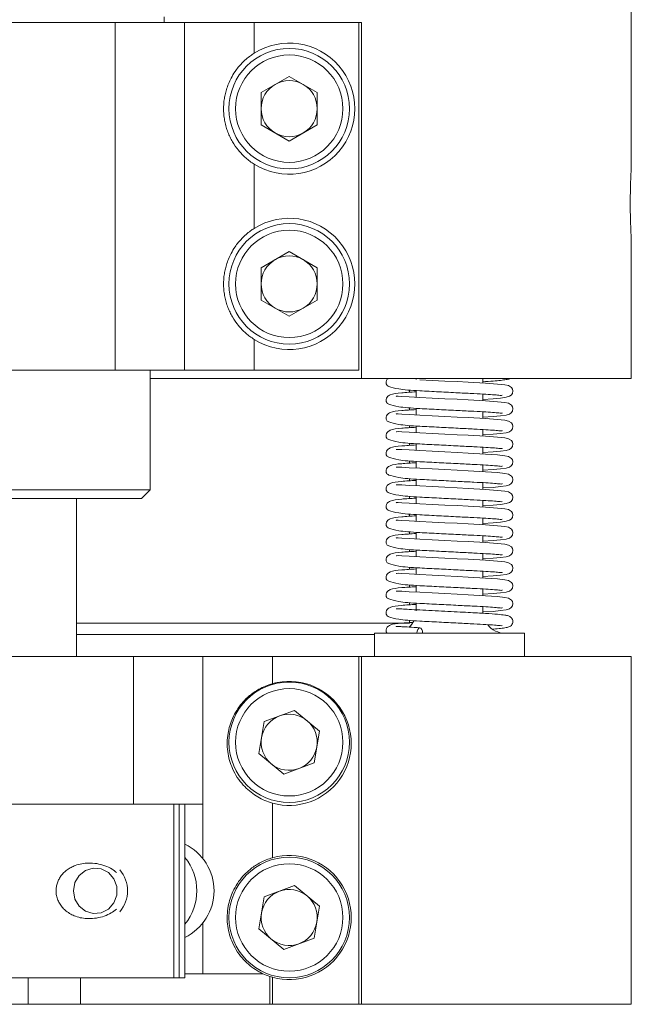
# Model space of a CAD drawing. Header units: inches. Extents: x 3.7 to 30.1, y 2.5 to 21.4.
# Tile 9 of 29: x 14.8 to 15.9, y 2.7 to 4.4. Entities that reach past the tile are written whole.
import ezdxf

# ---------------------------------------------------------------- set-up
doc = ezdxf.new("R2010")
doc.units = ezdxf.units.IN
doc.header["$MEASUREMENT"] = 0

msp = doc.modelspace()

# ---------------------------------------------------------------- linework, layer by layer
at = {"color": 7, "linetype": 'Continuous', "lineweight": 15}
for p, q in [((15.887, 4.1749), (15.887, 5.295)), ((15.047, 4.435), (15.047, 4.445)), ((14.584, 4.435), (14.959, 4.435)), ((14.959, 3.81), (14.959, 4.435)), ((14.959, 4.435), (15.084, 4.435)), ((15.084, 4.435), (15.084, 3.81)), ((15.084, 4.435), (15.209, 4.435)), ((15.209, 4.435), (15.209, 4.3797)), ((15.209, 4.435), (15.397, 4.435)), ((15.397, 4.435), (15.397, 3.81)), ((15.4019, 4.435), (15.397, 4.435)), ((15.4019, 4.435), (15.4019, 3.795)), ((15.272, 4.3381), (15.2216, 4.309)), ((15.272, 4.3381), (15.3224, 4.309)), ((15.2216, 4.309), (15.2216, 4.2509)), ((15.3224, 4.2509), (15.3224, 4.309)), ((15.272, 4.2218), (15.2216, 4.2509)), ((15.3224, 4.2509), (15.272, 4.2218)), ((15.209, 4.1802), (15.209, 4.0647)), ((15.887, 3.795), (15.887, 4.045)), ((15.272, 4.0231), (15.2216, 3.994)), ((15.272, 4.0231), (15.3224, 3.994)), ((15.2216, 3.994), (15.2216, 3.9359)), ((15.3224, 3.9359), (15.3224, 3.994)), ((15.272, 3.9068), (15.2216, 3.9359)), ((15.3224, 3.9359), (15.272, 3.9068)), ((15.209, 3.8652), (15.209, 3.81)), ((14.584, 3.81), (14.959, 3.81)), ((15.084, 3.81), (14.959, 3.81)), ((15.022, 3.5946), (15.022, 3.81)), ((15.209, 3.81), (15.084, 3.81)), ((15.209, 3.81), (15.397, 3.81)), ((15.4019, 3.795), (15.022, 3.795)), ((15.4019, 3.795), (15.887, 3.795)), ((15.5001, 3.795), (15.5001, 3.7931)), ((15.6201, 3.7869), (15.6201, 3.795)), ((15.4885, 3.7702), (15.4885, 3.774)), ((15.5001, 3.7732), (15.5001, 3.7613)), ((15.6201, 3.755), (15.6201, 3.7669)), ((15.4885, 3.7383), (15.4885, 3.7422)), ((15.5001, 3.7414), (15.5001, 3.7294)), ((15.6201, 3.7232), (15.6201, 3.7351)), ((15.4885, 3.7065), (15.4885, 3.7103)), ((15.5001, 3.7095), (15.5001, 3.6976)), ((15.6201, 3.6914), (15.6201, 3.7032)), ((15.4885, 3.6747), (15.4885, 3.6785)), ((15.5001, 3.6777), (15.5001, 3.6658)), ((15.6201, 3.6595), (15.6201, 3.6714)), ((15.4885, 3.6428), (15.4885, 3.6466)), ((15.5001, 3.6458), (15.5001, 3.6339)), ((15.6201, 3.6277), (15.6201, 3.6395)), ((15.4885, 3.611), (15.4885, 3.6148)), ((15.5001, 3.614), (15.5001, 3.6021)), ((14.522, 3.5946), (14.9841, 3.5946)), ((14.9841, 3.5946), (15.022, 3.5946)), ((15.0064, 3.579), (15.022, 3.5946)), ((15.6201, 3.5958), (15.6201, 3.6077)), ((14.9708, 3.579), (14.5376, 3.579)), ((14.8895, 3.295), (14.8895, 3.579)), ((15.0064, 3.579), (14.9708, 3.579)), ((15.4885, 3.5791), (15.4885, 3.5829)), ((15.5001, 3.5821), (15.5001, 3.5702)), ((15.6201, 3.564), (15.6201, 3.5759)), ((15.4885, 3.5473), (15.4885, 3.5511)), ((15.5001, 3.5503), (15.5001, 3.5384)), ((15.6201, 3.5321), (15.6201, 3.544)), ((15.4885, 3.5154), (15.4885, 3.5193)), ((15.5001, 3.5185), (15.5001, 3.5065)), ((15.6201, 3.5003), (15.6201, 3.5122)), ((15.4885, 3.4836), (15.4885, 3.4874)), ((15.5001, 3.4866), (15.5001, 3.4747)), ((15.6201, 3.4685), (15.6201, 3.4803)), ((15.4885, 3.4518), (15.4885, 3.4556)), ((15.5001, 3.4548), (15.5001, 3.4429)), ((15.6201, 3.4366), (15.6201, 3.4485)), ((15.4885, 3.4199), (15.4885, 3.4237)), ((15.5001, 3.4229), (15.5001, 3.411)), ((15.6201, 3.4048), (15.6201, 3.4166)), ((15.4885, 3.3881), (15.4885, 3.3919)), ((15.5001, 3.3911), (15.5001, 3.377)), ((15.6201, 3.377), (15.6201, 3.3848)), ((15.6203, 3.3728), (15.6201, 3.377)), ((14.8895, 3.355), (15.4885, 3.355)), ((15.4885, 3.355), (15.4885, 3.36)), ((14.8895, 3.335), (15.4251, 3.335)), ((15.4251, 3.337), (15.4251, 3.295)), ((15.4862, 3.337), (15.4251, 3.337)), ((15.6951, 3.337), (15.4862, 3.337)), ((15.6951, 3.295), (15.6951, 3.337)), ((14.552, 3.295), (14.992, 3.295)), ((14.992, 3.03), (14.992, 3.295)), ((14.992, 3.295), (15.117, 3.295)), ((15.117, 3.295), (15.117, 3.03)), ((15.117, 3.295), (15.242, 3.295)), ((15.242, 3.295), (15.242, 3.2463)), ((15.242, 3.295), (15.397, 3.295)), ((15.397, 3.295), (15.397, 2.67)), ((15.4019, 3.295), (15.397, 3.295)), ((15.4019, 2.67), (15.4019, 3.295)), ((15.887, 3.295), (15.4019, 3.295)), ((15.887, 2.67), (15.887, 3.295)), ((15.2818, 3.1983), (15.2272, 3.1782)), ((15.2818, 3.1983), (15.3266, 3.1611)), ((15.2272, 3.1782), (15.2174, 3.1208)), ((15.3167, 3.1038), (15.3266, 3.1611)), ((15.2621, 3.0836), (15.2174, 3.1208)), ((15.3167, 3.1038), (15.2621, 3.0836)), ((14.552, 3.03), (14.992, 3.03)), ((15.117, 3.03), (14.992, 3.03)), ((15.0647, 2.7175), (15.0647, 3.03)), ((15.0739, 3.03), (15.0739, 2.7175)), ((15.0845, 2.7175), (15.0845, 3.03)), ((15.117, 3.03), (15.117, 2.9318)), ((15.242, 3.0316), (15.242, 2.9333)), ((15.2818, 2.8833), (15.2272, 2.8632)), ((15.2818, 2.8833), (15.3266, 2.8461)), ((15.2272, 2.8632), (15.2174, 2.8058)), ((15.3167, 2.7888), (15.3266, 2.8461)), ((15.117, 2.8161), (15.117, 2.725)), ((15.2621, 2.7686), (15.2174, 2.8058)), ((15.3167, 2.7888), (15.2621, 2.7686)), ((14.4595, 2.7175), (15.0647, 2.7175)), ((14.803, 2.7175), (14.803, 2.67)), ((14.897, 2.67), (14.897, 2.7175)), ((15.0739, 2.7175), (15.0647, 2.7175)), ((15.0739, 2.7175), (15.0845, 2.7175)), ((15.0845, 2.725), (15.117, 2.725)), ((15.117, 2.725), (15.2248, 2.725)), ((15.237, 2.7201), (15.237, 2.67)), ((15.242, 2.7186), (15.237, 2.7201)), ((15.242, 2.7186), (15.242, 2.67)), ((14.71, 2.67), (14.803, 2.67)), ((14.803, 2.67), (14.897, 2.67)), ((15.237, 2.67), (14.897, 2.67)), ((15.242, 2.67), (15.237, 2.67)), ((15.242, 2.67), (15.397, 2.67)), ((15.4019, 2.67), (15.397, 2.67)), ((15.887, 2.67), (15.4019, 2.67))]:
    msp.add_line(p, q, dxfattribs=at)
at = {"color": 7, "linetype": 'Continuous', "lineweight": 15, "flags": 128}
for points in [[(15.6201, 3.7573), (15.6386, 3.7584), (15.6521, 3.7597), (15.6622, 3.7612), (15.668, 3.7629), (15.6713, 3.7652), (15.6733, 3.7682), (15.674, 3.7728), (15.6733, 3.7759), (15.6714, 3.7788), (15.6661, 3.7821), (15.6594, 3.7835), (15.6467, 3.785), (15.6251, 3.7866), (15.594, 3.7883), (15.574, 3.7893), (15.5519, 3.7904), (15.5289, 3.7916), (15.507, 3.7927), (15.507, 3.7927)], [(15.6201, 3.7255), (15.6386, 3.7266), (15.6521, 3.7278), (15.6622, 3.7293), (15.668, 3.731), (15.6713, 3.7333), (15.6733, 3.7364), (15.674, 3.741), (15.6733, 3.7441), (15.6714, 3.7469), (15.6661, 3.7503), (15.6594, 3.7517), (15.6467, 3.7531), (15.6251, 3.7548), (15.594, 3.7564), (15.574, 3.7575), (15.5519, 3.7586), (15.5289, 3.7598), (15.507, 3.7609), (15.507, 3.7609), (15.4875, 3.762), (15.4747, 3.7628), (15.4676, 3.7631), (15.4647, 3.763), (15.4643, 3.7627)], [(15.6201, 3.6936), (15.6386, 3.6947), (15.6521, 3.696), (15.6622, 3.6975), (15.668, 3.6992), (15.6713, 3.7015), (15.6733, 3.7045), (15.674, 3.7091), (15.6733, 3.7122), (15.6714, 3.7151), (15.6661, 3.7184), (15.6594, 3.7198), (15.6467, 3.7213), (15.6251, 3.7229), (15.594, 3.7246), (15.574, 3.7256), (15.5519, 3.7268), (15.5289, 3.7279), (15.507, 3.7291), (15.507, 3.7291), (15.4875, 3.7301), (15.4747, 3.7309), (15.4676, 3.7313), (15.4647, 3.7312), (15.4643, 3.7309)], [(15.6201, 3.6618), (15.6386, 3.6629), (15.6521, 3.6642), (15.6622, 3.6656), (15.668, 3.6674), (15.6713, 3.6697), (15.6733, 3.6727), (15.674, 3.6773), (15.6733, 3.6804), (15.6714, 3.6833), (15.6661, 3.6866), (15.6594, 3.688), (15.6467, 3.6895), (15.6251, 3.6911), (15.594, 3.6928), (15.574, 3.6938), (15.5519, 3.6949), (15.5289, 3.6961), (15.507, 3.6972), (15.507, 3.6972), (15.4875, 3.6983), (15.4747, 3.6991), (15.4676, 3.6994), (15.4647, 3.6993), (15.4643, 3.699)], [(15.6201, 3.6299), (15.6386, 3.6311), (15.6521, 3.6323), (15.6622, 3.6338), (15.668, 3.6355), (15.6713, 3.6378), (15.6733, 3.6408), (15.674, 3.6455), (15.6733, 3.6486), (15.6714, 3.6514), (15.6661, 3.6547), (15.6594, 3.6561), (15.6467, 3.6576), (15.6251, 3.6592), (15.594, 3.6609), (15.574, 3.6619), (15.5519, 3.6631), (15.5289, 3.6643), (15.507, 3.6654), (15.507, 3.6654), (15.4875, 3.6665), (15.4747, 3.6672), (15.4676, 3.6676), (15.4647, 3.6675), (15.4643, 3.6672)], [(15.6201, 3.5981), (15.6386, 3.5992), (15.6521, 3.6005), (15.6622, 3.6019), (15.668, 3.6037), (15.6713, 3.606), (15.6733, 3.609), (15.674, 3.6136), (15.6733, 3.6167), (15.6714, 3.6196), (15.6661, 3.6229), (15.6594, 3.6243), (15.6467, 3.6258), (15.6251, 3.6274), (15.594, 3.6291), (15.574, 3.6301), (15.5519, 3.6312), (15.5289, 3.6324), (15.507, 3.6335), (15.507, 3.6335), (15.4875, 3.6346), (15.4747, 3.6354), (15.4676, 3.6358), (15.4647, 3.6357), (15.4643, 3.6354)], [(15.6201, 3.5662), (15.6386, 3.5674), (15.6521, 3.5686), (15.6622, 3.5701), (15.668, 3.5718), (15.6713, 3.5741), (15.6733, 3.5772), (15.674, 3.5818), (15.6733, 3.5849), (15.6714, 3.5877), (15.6661, 3.591), (15.6594, 3.5924), (15.6467, 3.5939), (15.6251, 3.5956), (15.594, 3.5972), (15.574, 3.5983), (15.5519, 3.5994), (15.5289, 3.6006), (15.507, 3.6017), (15.507, 3.6017), (15.4875, 3.6028), (15.4747, 3.6036), (15.4676, 3.6039), (15.4647, 3.6038), (15.4643, 3.6035)], [(15.6201, 3.5344), (15.6386, 3.5355), (15.6521, 3.5368), (15.6622, 3.5383), (15.668, 3.54), (15.6713, 3.5423), (15.6733, 3.5453), (15.674, 3.5499), (15.6733, 3.553), (15.6714, 3.5559), (15.6661, 3.5592), (15.6594, 3.5606), (15.6467, 3.5621), (15.6251, 3.5637), (15.594, 3.5654), (15.574, 3.5664), (15.5519, 3.5675), (15.5289, 3.5687), (15.507, 3.5698), (15.507, 3.5698), (15.4875, 3.5709), (15.4747, 3.5717), (15.4676, 3.5721), (15.4647, 3.572), (15.4643, 3.5717)], [(15.6201, 3.5026), (15.6386, 3.5037), (15.6521, 3.5049), (15.6622, 3.5064), (15.668, 3.5081), (15.6713, 3.5104), (15.6733, 3.5135), (15.674, 3.5181), (15.6733, 3.5212), (15.6714, 3.524), (15.6661, 3.5274), (15.6594, 3.5288), (15.6467, 3.5302), (15.6251, 3.5319), (15.594, 3.5335), (15.574, 3.5346), (15.5519, 3.5357), (15.5289, 3.5369), (15.507, 3.538), (15.507, 3.538), (15.4875, 3.5391), (15.4747, 3.5399), (15.4676, 3.5402), (15.4647, 3.5401), (15.4643, 3.5398)], [(15.6201, 3.4707), (15.6386, 3.4718), (15.6521, 3.4731), (15.6622, 3.4746), (15.668, 3.4763), (15.6713, 3.4786), (15.6733, 3.4816), (15.674, 3.4862), (15.6733, 3.4893), (15.6714, 3.4922), (15.6661, 3.4955), (15.6594, 3.4969), (15.6467, 3.4984), (15.6251, 3.5), (15.594, 3.5017), (15.574, 3.5027), (15.5519, 3.5039), (15.5289, 3.505), (15.507, 3.5062), (15.507, 3.5062), (15.4875, 3.5072), (15.4747, 3.508), (15.4676, 3.5084), (15.4647, 3.5083), (15.4643, 3.508)], [(15.6201, 3.4389), (15.6386, 3.44), (15.6521, 3.4413), (15.6622, 3.4427), (15.668, 3.4445), (15.6713, 3.4468), (15.6733, 3.4498), (15.674, 3.4544), (15.6733, 3.4575), (15.6714, 3.4604), (15.6661, 3.4637), (15.6594, 3.4651), (15.6467, 3.4666), (15.6251, 3.4682), (15.594, 3.4699), (15.574, 3.4709), (15.5519, 3.472), (15.5289, 3.4732), (15.507, 3.4743), (15.507, 3.4743), (15.4875, 3.4754), (15.4747, 3.4762), (15.4676, 3.4765), (15.4647, 3.4764), (15.4643, 3.4761)], [(15.6201, 3.407), (15.6386, 3.4082), (15.6521, 3.4094), (15.6622, 3.4109), (15.668, 3.4126), (15.6713, 3.4149), (15.6733, 3.4179), (15.674, 3.4226), (15.6733, 3.4257), (15.6714, 3.4285), (15.6661, 3.4318), (15.6594, 3.4332), (15.6467, 3.4347), (15.6251, 3.4363), (15.594, 3.438), (15.574, 3.439), (15.5519, 3.4402), (15.5289, 3.4414), (15.507, 3.4425), (15.507, 3.4425), (15.4875, 3.4436), (15.4747, 3.4443), (15.4676, 3.4447), (15.4647, 3.4446), (15.4643, 3.4443)], [(15.6206, 3.3752), (15.6386, 3.3763), (15.6521, 3.3776), (15.6622, 3.379), (15.668, 3.3808), (15.6713, 3.3831), (15.6733, 3.3861), (15.674, 3.3907), (15.6733, 3.3938), (15.6714, 3.3967), (15.6661, 3.4), (15.6594, 3.4014), (15.6467, 3.4029), (15.6251, 3.4045), (15.594, 3.4062), (15.574, 3.4072), (15.5519, 3.4083), (15.5289, 3.4095), (15.507, 3.4106), (15.507, 3.4106), (15.4875, 3.4117), (15.4747, 3.4125), (15.4676, 3.4129), (15.4647, 3.4128), (15.4643, 3.4125)], [(15.5017, 3.337), (15.5021, 3.3408), (15.5032, 3.344), (15.5049, 3.3462), (15.5068, 3.347), (15.5088, 3.3462), (15.5104, 3.344), (15.5115, 3.3408), (15.5119, 3.3374)], [(14.8843, 2.874), (14.8869, 2.8888), (14.8945, 2.9016), (14.906, 2.9107), (14.9198, 2.9149), (14.9341, 2.9135), (14.947, 2.9068), (14.9567, 2.8956), (14.9619, 2.8815), (14.9619, 2.8664), (14.9567, 2.8523), (14.947, 2.8412), (14.9341, 2.8344), (14.9198, 2.833), (14.906, 2.8372), (14.8945, 2.8463), (14.8869, 2.8591), (14.8843, 2.874)]]:
    msp.add_lwpolyline(points, dxfattribs=at)
at = {"color": 7, "linetype": 'Continuous', "lineweight": 15}
for centre, radius in [((15.272, 4.28), 0.1083), ((15.272, 4.28), 0.0965), ((15.272, 3.965), 0.1083), ((15.272, 3.965), 0.0965), ((15.272, 3.141), 0.1083), ((15.272, 3.141), 0.0965), ((15.272, 2.826), 0.1083), ((15.272, 2.826), 0.0965)]:
    msp.add_circle(centre, radius, dxfattribs=at)
for centre, radius, start, end in [((15.272, 4.28), 0.118, 237.7308, 122.2692), ((15.272, 4.28), 0.0504, 120, 180), ((15.272, 4.28), 0.0504, 60, 120), ((15.272, 4.28), 0.0504, 0, 60), ((15.272, 4.28), 0.0504, 180, 240), ((15.272, 4.28), 0.0504, 300, 0), ((15.272, 4.28), 0.0504, 240, 300), ((15.272, 3.965), 0.118, 237.7308, 122.2692), ((15.272, 3.965), 0.0504, 120, 180), ((15.272, 3.965), 0.0504, 60, 120), ((15.272, 3.965), 0.0504, 0, 60), ((15.272, 3.965), 0.0504, 180, 240), ((15.272, 3.965), 0.0504, 300, 0), ((15.272, 3.965), 0.0504, 240, 300), ((15.4601, 3.377), 0.04, 313.4805, 334.0467), ((15.6601, 3.377), 0.04, 218.4758, 270), ((15.272, 3.139), 0.1115, 254.3918, 105.6082), ((15.272, 3.141), 0.0504, 110.2581, 170.2581), ((15.272, 3.141), 0.0504, 50.2581, 110.2581), ((15.272, 3.141), 0.0504, 350.2581, 50.2581), ((15.272, 3.141), 0.0504, 170.2581, 230.2581), ((15.272, 3.141), 0.0504, 290.2581, 350.2581), ((15.272, 3.141), 0.0504, 230.2581, 290.2581), ((15.0439, 2.874), 0.0931, 295.8282, 64.1718), ((15.0112, 2.874), 0.0947, 320.7188, 39.2812), ((15.272, 2.826), 0.1115, 254.3918, 105.6082), ((14.9236, 2.874), 0.0578, 319.4558, 40.5442), ((15.272, 2.826), 0.0504, 110.2581, 170.2581), ((15.272, 2.826), 0.0504, 50.2581, 110.2581), ((15.272, 2.826), 0.0504, 350.2581, 50.2581), ((15.272, 2.826), 0.0504, 170.2581, 230.2581), ((15.272, 2.826), 0.0504, 290.2581, 350.2581), ((15.272, 2.826), 0.0504, 230.2581, 290.2581), ((15.272, 2.826), 0.1115, 244.9352, 251.706)]:
    msp.add_arc(centre, radius, start, end, dxfattribs=at)
for points, knots in [([(15.209, 4.1802), (15.2064, 4.1819), (15.2012, 4.1854), (15.1938, 4.1914), (15.1869, 4.198), (15.1785, 4.2075), (15.1713, 4.2178), (15.1655, 4.2289), (15.1617, 4.2377), (15.1585, 4.247), (15.1561, 4.2568), (15.1546, 4.2669), (15.1539, 4.2769), (15.1541, 4.2866), (15.1549, 4.2958), (15.1566, 4.3051), (15.1591, 4.3148), (15.1627, 4.3248), (15.1678, 4.3357), (15.1737, 4.3457), (15.1804, 4.3546), (15.187, 4.362), (15.1943, 4.369), (15.2017, 4.3749), (15.2068, 4.3783), (15.209, 4.3797)], [0, 0, 0, 0, 0.039135, 0.078605, 0.119046, 0.159792, 0.238463, 0.278319, 0.31868, 0.360378, 0.402396, 0.445487, 0.488978, 0.527473, 0.566261, 0.60549, 0.64531, 0.692533, 0.740197, 0.798083, 0.839478, 0.881168, 0.923846, 0.966908, 1, 1, 1, 1]), ([(15.887, 4.045), (15.887, 4.0451), (15.887, 4.0452), (15.8869, 4.0463), (15.8868, 4.0482), (15.8867, 4.051), (15.8865, 4.0544), (15.8863, 4.0585), (15.8861, 4.0634), (15.8859, 4.0688), (15.8857, 4.0746), (15.8855, 4.081), (15.8853, 4.0878), (15.8852, 4.0948), (15.8851, 4.102), (15.8851, 4.1093), (15.8851, 4.1166), (15.8852, 4.1238), (15.8853, 4.1308), (15.8854, 4.1376), (15.8856, 4.144), (15.8858, 4.15), (15.886, 4.1556), (15.8863, 4.1611), (15.8865, 4.1652), (15.8866, 4.1687), (15.8868, 4.1712), (15.8869, 4.1733), (15.887, 4.1746), (15.887, 4.1748), (15.887, 4.1749)], [0, 0, 0, 0, 0.036657, 0.062899, 0.102462, 0.143854, 0.170113, 0.209701, 0.251117, 0.277413, 0.317059, 0.358539, 0.384836, 0.424481, 0.465967, 0.492225, 0.531813, 0.573236, 0.599477, 0.63904, 0.68043, 0.706703, 0.746313, 0.787751, 0.827315, 0.853709, 0.895201, 0.921486, 0.961115, 1, 1, 1, 1]), ([(15.209, 3.8652), (15.2064, 3.8669), (15.2012, 3.8704), (15.1938, 3.8764), (15.1869, 3.883), (15.1785, 3.8925), (15.1713, 3.9028), (15.1655, 3.9139), (15.1617, 3.9227), (15.1585, 3.932), (15.1561, 3.9418), (15.1546, 3.9519), (15.1539, 3.9619), (15.1541, 3.9716), (15.1549, 3.9808), (15.1566, 3.9901), (15.1591, 3.9998), (15.1627, 4.0098), (15.1678, 4.0207), (15.1737, 4.0307), (15.1804, 4.0396), (15.187, 4.047), (15.1943, 4.054), (15.2017, 4.0599), (15.2068, 4.0633), (15.209, 4.0647)], [0, 0, 0, 0, 0.039135, 0.078605, 0.119046, 0.159791, 0.238216, 0.27832, 0.318681, 0.360378, 0.402397, 0.445488, 0.488979, 0.527473, 0.566261, 0.60549, 0.64531, 0.692533, 0.740197, 0.798083, 0.839478, 0.881168, 0.923846, 0.966908, 1, 1, 1, 1]), ([(15.4501, 3.795), (15.4494, 3.7945), (15.4473, 3.7933), (15.4458, 3.7899), (15.4467, 3.7825), (15.4519, 3.7803), (15.4652, 3.7762), (15.485, 3.7741), (15.4992, 3.7732), (15.5067, 3.7728)], [0, 0, 0, 0, 0.048754, 0.131297, 0.190707, 0.353627, 0.630403, 0.806702, 1, 1, 1, 1]), ([(15.6201, 3.7891), (15.6266, 3.7895), (15.6392, 3.7902), (15.6526, 3.7915), (15.6619, 3.793), (15.6664, 3.7936), (15.6682, 3.7949), (15.6683, 3.795)], [0, 0, 0, 0, 0.269742, 0.526541, 0.786644, 0.987277, 1, 1, 1, 1]), ([(15.5001, 3.771), (15.4909, 3.7704), (15.4715, 3.7692), (15.4561, 3.7674), (15.4482, 3.7627), (15.4458, 3.7581), (15.4467, 3.7506), (15.4519, 3.7485), (15.4652, 3.7443), (15.485, 3.7422), (15.4992, 3.7414), (15.5067, 3.7409)], [0, 0, 0, 0, 0.1606388, 0.3421213, 0.4211233, 0.4713547, 0.5075081, 0.6066524, 0.7750837, 0.8823692, 1, 1, 1, 1]), ([(15.5067, 3.7728), (15.518, 3.7722), (15.5399, 3.7711), (15.5746, 3.7693), (15.6034, 3.7678), (15.6254, 3.7667), (15.6412, 3.7655), (15.6515, 3.7647), (15.6552, 3.764), (15.6551, 3.765), (15.6551, 3.7651)], [0, 0, 0, 0, 0.194527, 0.374949, 0.531536, 0.664998, 0.783655, 0.887886, 0.983359, 1, 1, 1, 1]), ([(15.5001, 3.7391), (15.4909, 3.7386), (15.4715, 3.7374), (15.4561, 3.7356), (15.4482, 3.7308), (15.4458, 3.7262), (15.4467, 3.7188), (15.4519, 3.7166), (15.4652, 3.7125), (15.485, 3.7104), (15.4992, 3.7095), (15.5067, 3.7091)], [0, 0, 0, 0, 0.1606388, 0.3421213, 0.4211233, 0.4713547, 0.5075081, 0.6066524, 0.7750837, 0.8823692, 1, 1, 1, 1]), ([(15.5067, 3.7409), (15.518, 3.7403), (15.5399, 3.7392), (15.5746, 3.7374), (15.6034, 3.736), (15.6254, 3.7349), (15.6412, 3.7337), (15.6515, 3.7329), (15.6552, 3.7321), (15.6551, 3.7331), (15.6551, 3.7333)], [0, 0, 0, 0, 0.194527, 0.374949, 0.531536, 0.664998, 0.783655, 0.887886, 0.983359, 1, 1, 1, 1]), ([(15.5001, 3.7073), (15.4909, 3.7067), (15.4715, 3.7055), (15.4561, 3.7037), (15.4482, 3.699), (15.4458, 3.6944), (15.4467, 3.6869), (15.4519, 3.6848), (15.4652, 3.6807), (15.485, 3.6786), (15.4992, 3.6777), (15.5067, 3.6772)], [0, 0, 0, 0, 0.1606388, 0.3421213, 0.4211233, 0.4713547, 0.5075081, 0.6066524, 0.7750837, 0.8823692, 1, 1, 1, 1]), ([(15.5067, 3.7091), (15.518, 3.7085), (15.5399, 3.7074), (15.5746, 3.7056), (15.6034, 3.7041), (15.6254, 3.703), (15.6412, 3.7018), (15.6515, 3.701), (15.6552, 3.7003), (15.6551, 3.7013), (15.6551, 3.7014)], [0, 0, 0, 0, 0.194527, 0.374949, 0.531536, 0.664998, 0.783655, 0.887886, 0.983359, 1, 1, 1, 1]), ([(15.5001, 3.6754), (15.4909, 3.6749), (15.4715, 3.6737), (15.4561, 3.6719), (15.4482, 3.6671), (15.4458, 3.6625), (15.4467, 3.6551), (15.4519, 3.6529), (15.4652, 3.6488), (15.485, 3.6467), (15.4992, 3.6458), (15.5067, 3.6454)], [0, 0, 0, 0, 0.160639, 0.342121, 0.421123, 0.471355, 0.507508, 0.606652, 0.775084, 0.882369, 1, 1, 1, 1]), ([(15.5067, 3.6772), (15.518, 3.6766), (15.5399, 3.6755), (15.5746, 3.6738), (15.6034, 3.6723), (15.6254, 3.6712), (15.6412, 3.67), (15.6515, 3.6692), (15.6552, 3.6685), (15.6551, 3.6694), (15.6551, 3.6696)], [0, 0, 0, 0, 0.194527, 0.374949, 0.531536, 0.664998, 0.783655, 0.887886, 0.983359, 1, 1, 1, 1]), ([(15.5001, 3.6436), (15.4909, 3.643), (15.4715, 3.6418), (15.4561, 3.6401), (15.4482, 3.6353), (15.4458, 3.6307), (15.4467, 3.6233), (15.4519, 3.6211), (15.4652, 3.617), (15.485, 3.6149), (15.4992, 3.614), (15.5067, 3.6135)], [0, 0, 0, 0, 0.160639, 0.342121, 0.421123, 0.471355, 0.507508, 0.606652, 0.775084, 0.882369, 1, 1, 1, 1]), ([(15.5067, 3.6454), (15.518, 3.6448), (15.5399, 3.6437), (15.5746, 3.6419), (15.6034, 3.6405), (15.6254, 3.6393), (15.6412, 3.6381), (15.6515, 3.6373), (15.6552, 3.6366), (15.6551, 3.6376), (15.6551, 3.6378)], [0, 0, 0, 0, 0.194527, 0.374949, 0.531536, 0.664998, 0.783655, 0.887886, 0.983359, 1, 1, 1, 1]), ([(15.5001, 3.6118), (15.4909, 3.6112), (15.4715, 3.61), (15.4561, 3.6082), (15.4482, 3.6034), (15.4458, 3.5989), (15.4467, 3.5914), (15.4519, 3.5893), (15.4652, 3.5851), (15.485, 3.583), (15.4992, 3.5822), (15.5067, 3.5817)], [0, 0, 0, 0, 0.1606388, 0.3421213, 0.4211233, 0.4713547, 0.5075081, 0.6066524, 0.7750837, 0.8823692, 1, 1, 1, 1]), ([(15.5067, 3.6135), (15.518, 3.613), (15.5399, 3.6118), (15.5746, 3.6101), (15.6034, 3.6086), (15.6254, 3.6075), (15.6412, 3.6063), (15.6515, 3.6055), (15.6552, 3.6048), (15.6551, 3.6058), (15.6551, 3.6059)], [0, 0, 0, 0, 0.194527, 0.374949, 0.531536, 0.664998, 0.783655, 0.887886, 0.983359, 1, 1, 1, 1]), ([(15.5001, 3.5799), (15.4909, 3.5793), (15.4715, 3.5781), (15.4561, 3.5764), (15.4482, 3.5716), (15.4458, 3.567), (15.4467, 3.5596), (15.4519, 3.5574), (15.4652, 3.5533), (15.485, 3.5512), (15.4992, 3.5503), (15.5067, 3.5499)], [0, 0, 0, 0, 0.1606388, 0.3421213, 0.4211233, 0.4713547, 0.5075081, 0.6066524, 0.7750837, 0.8823692, 1, 1, 1, 1]), ([(15.5067, 3.5817), (15.518, 3.5811), (15.5399, 3.58), (15.5746, 3.5782), (15.6034, 3.5768), (15.6254, 3.5756), (15.6412, 3.5745), (15.6515, 3.5737), (15.6552, 3.5729), (15.6551, 3.5739), (15.6551, 3.5741)], [0, 0, 0, 0, 0.1945269, 0.3749492, 0.5315362, 0.6649975, 0.7836551, 0.8878859, 0.9833586, 1, 1, 1, 1]), ([(15.5001, 3.5481), (15.4909, 3.5475), (15.4715, 3.5463), (15.4561, 3.5445), (15.4482, 3.5398), (15.4458, 3.5352), (15.4467, 3.5277), (15.4519, 3.5256), (15.4652, 3.5214), (15.485, 3.5193), (15.4992, 3.5185), (15.5067, 3.518)], [0, 0, 0, 0, 0.1606388, 0.3421213, 0.4211233, 0.4713547, 0.5075081, 0.6066524, 0.7750837, 0.8823692, 1, 1, 1, 1]), ([(15.5067, 3.5499), (15.518, 3.5493), (15.5399, 3.5482), (15.5746, 3.5464), (15.6034, 3.5449), (15.6254, 3.5438), (15.6412, 3.5426), (15.6515, 3.5418), (15.6552, 3.5411), (15.6551, 3.5421), (15.6551, 3.5422)], [0, 0, 0, 0, 0.1945269, 0.3749492, 0.5315362, 0.6649975, 0.7836551, 0.8878859, 0.9833586, 1, 1, 1, 1]), ([(15.5001, 3.5162), (15.4909, 3.5157), (15.4715, 3.5145), (15.4561, 3.5127), (15.4482, 3.5079), (15.4458, 3.5033), (15.4467, 3.4959), (15.4519, 3.4937), (15.4652, 3.4896), (15.485, 3.4875), (15.4992, 3.4866), (15.5067, 3.4862)], [0, 0, 0, 0, 0.160639, 0.342121, 0.421123, 0.471355, 0.507508, 0.606652, 0.775084, 0.882369, 1, 1, 1, 1]), ([(15.5067, 3.518), (15.518, 3.5174), (15.5399, 3.5163), (15.5746, 3.5145), (15.6034, 3.5131), (15.6254, 3.512), (15.6412, 3.5108), (15.6515, 3.51), (15.6552, 3.5092), (15.6551, 3.5102), (15.6551, 3.5104)], [0, 0, 0, 0, 0.194527, 0.374949, 0.531536, 0.664998, 0.783655, 0.887886, 0.983359, 1, 1, 1, 1]), ([(15.5001, 3.4844), (15.4909, 3.4838), (15.4715, 3.4826), (15.4561, 3.4808), (15.4482, 3.4761), (15.4458, 3.4715), (15.4467, 3.464), (15.4519, 3.4619), (15.4652, 3.4578), (15.485, 3.4557), (15.4992, 3.4548), (15.5067, 3.4543)], [0, 0, 0, 0, 0.160639, 0.342121, 0.421123, 0.471355, 0.507508, 0.606652, 0.775084, 0.882369, 1, 1, 1, 1]), ([(15.5067, 3.4862), (15.518, 3.4856), (15.5399, 3.4845), (15.5746, 3.4827), (15.6034, 3.4812), (15.6254, 3.4801), (15.6412, 3.4789), (15.6515, 3.4781), (15.6552, 3.4774), (15.6551, 3.4784), (15.6551, 3.4785)], [0, 0, 0, 0, 0.194527, 0.374949, 0.531536, 0.664998, 0.783655, 0.887886, 0.983359, 1, 1, 1, 1]), ([(15.5001, 3.4525), (15.4909, 3.452), (15.4715, 3.4508), (15.4561, 3.449), (15.4482, 3.4442), (15.4458, 3.4396), (15.4467, 3.4322), (15.4519, 3.43), (15.4652, 3.4259), (15.485, 3.4238), (15.4992, 3.4229), (15.5067, 3.4225)], [0, 0, 0, 0, 0.160639, 0.342121, 0.421123, 0.471355, 0.507508, 0.606652, 0.775084, 0.882369, 1, 1, 1, 1]), ([(15.5067, 3.4543), (15.518, 3.4537), (15.5399, 3.4526), (15.5746, 3.4509), (15.6034, 3.4494), (15.6254, 3.4483), (15.6412, 3.4471), (15.6515, 3.4463), (15.6552, 3.4456), (15.6551, 3.4465), (15.6551, 3.4467)], [0, 0, 0, 0, 0.194527, 0.374949, 0.531536, 0.664998, 0.783655, 0.887886, 0.983359, 1, 1, 1, 1]), ([(15.5001, 3.4207), (15.4909, 3.4201), (15.4715, 3.4189), (15.4561, 3.4172), (15.4482, 3.4124), (15.4458, 3.4078), (15.4467, 3.4004), (15.4519, 3.3982), (15.4652, 3.3941), (15.485, 3.392), (15.4992, 3.3911), (15.5067, 3.3906)], [0, 0, 0, 0, 0.160639, 0.342121, 0.421123, 0.471355, 0.507508, 0.606652, 0.775084, 0.882369, 1, 1, 1, 1]), ([(15.5067, 3.4225), (15.518, 3.4219), (15.5399, 3.4208), (15.5746, 3.419), (15.6034, 3.4176), (15.6254, 3.4164), (15.6412, 3.4152), (15.6515, 3.4144), (15.6552, 3.4137), (15.6551, 3.4147), (15.6551, 3.4149)], [0, 0, 0, 0, 0.194527, 0.374949, 0.531536, 0.664998, 0.783655, 0.887886, 0.983359, 1, 1, 1, 1]), ([(15.5001, 3.3889), (15.4909, 3.3883), (15.4715, 3.3871), (15.4561, 3.3853), (15.4482, 3.3805), (15.4458, 3.376), (15.4467, 3.3685), (15.4519, 3.3664), (15.4652, 3.3622), (15.485, 3.3601), (15.4992, 3.3593), (15.5067, 3.3588)], [0, 0, 0, 0, 0.160639, 0.342121, 0.421123, 0.471355, 0.507508, 0.606652, 0.775084, 0.882369, 1, 1, 1, 1]), ([(15.507, 3.3788), (15.5001, 3.3792), (15.4873, 3.3799), (15.4746, 3.3807), (15.4677, 3.381), (15.4647, 3.3811), (15.4644, 3.3807), (15.4643, 3.3806)], [0, 0, 0, 0, 0.298836, 0.558585, 0.771576, 0.935913, 1, 1, 1, 1]), ([(15.5067, 3.3906), (15.518, 3.3901), (15.5399, 3.3889), (15.5746, 3.3872), (15.6034, 3.3857), (15.6254, 3.3846), (15.6412, 3.3834), (15.6515, 3.3826), (15.6552, 3.3819), (15.6551, 3.3829), (15.6551, 3.383)], [0, 0, 0, 0, 0.194527, 0.374949, 0.531536, 0.664998, 0.783655, 0.887886, 0.983359, 1, 1, 1, 1]), ([(15.6382, 3.3444), (15.6383, 3.3444), (15.6443, 3.3448), (15.6524, 3.3458), (15.6619, 3.3469), (15.6676, 3.3486), (15.6707, 3.3501), (15.6737, 3.3542), (15.6744, 3.3583), (15.6733, 3.3624), (15.6704, 3.3664), (15.6652, 3.3687), (15.6594, 3.3696), (15.6464, 3.3712), (15.6249, 3.3728), (15.599, 3.3741), (15.5735, 3.3754), (15.5514, 3.3765), (15.5283, 3.3777), (15.5141, 3.3784), (15.507, 3.3788)], [0, 0, 0, 0, 0.001539, 0.071802, 0.14297, 0.197866, 0.233586, 0.253399, 0.275822, 0.290631, 0.308753, 0.35385, 0.414505, 0.495318, 0.594226, 0.707952, 0.774032, 0.845872, 0.921913, 1, 1, 1, 1]), ([(15.4938, 3.3566), (15.4869, 3.3562), (15.4698, 3.3551), (15.4561, 3.3535), (15.4481, 3.3487), (15.4458, 3.3442), (15.4464, 3.3383), (15.4481, 3.3374), (15.4492, 3.337)], [0, 0, 0, 0, 0.232129, 0.579284, 0.730406, 0.826493, 0.89565, 1, 1, 1, 1]), ([(15.507, 3.3469), (15.5001, 3.3473), (15.4873, 3.348), (15.4746, 3.3488), (15.4677, 3.3492), (15.4647, 3.3493), (15.4644, 3.3489), (15.4643, 3.3488)], [0, 0, 0, 0, 0.298836, 0.558585, 0.771576, 0.935913, 1, 1, 1, 1]), ([(15.5067, 3.3588), (15.518, 3.3582), (15.5399, 3.3571), (15.5746, 3.3553), (15.6034, 3.3539), (15.6254, 3.3527), (15.6412, 3.3516), (15.6515, 3.3508), (15.6552, 3.35), (15.6551, 3.351), (15.6551, 3.3512)], [0, 0, 0, 0, 0.194527, 0.374949, 0.531536, 0.664998, 0.783655, 0.887886, 0.983359, 1, 1, 1, 1]), ([(15.242, 3.0316), (15.2407, 3.0319), (15.2349, 3.0336), (15.2248, 3.0376), (15.2121, 3.0445), (15.2001, 3.0533), (15.1886, 3.0644), (15.1782, 3.0777), (15.1701, 3.0927), (15.1644, 3.1084), (15.1611, 3.1242), (15.1601, 3.1407), (15.1615, 3.1564), (15.1649, 3.171), (15.17, 3.1848), (15.1773, 3.1985), (15.1874, 3.2123), (15.2006, 3.2254), (15.2152, 3.2354), (15.2293, 3.2423), (15.2377, 3.245), (15.242, 3.2463)], [0, 0, 0, 0, 0.0135949, 0.0609653, 0.1094852, 0.1616972, 0.214984, 0.2772495, 0.3409926, 0.3951803, 0.4507751, 0.5050521, 0.5613806, 0.6095529, 0.6587645, 0.7152255, 0.7728094, 0.8405711, 0.9106088, 0.9548374, 1, 1, 1, 1]), ([(14.8528, 2.874), (14.853, 2.8764), (14.8532, 2.8813), (14.8551, 2.8884), (14.8581, 2.8952), (14.8621, 2.9014), (14.867, 2.907), (14.8729, 2.912), (14.8798, 2.9163), (14.8886, 2.9203), (14.8992, 2.9231), (14.9122, 2.9243), (14.9263, 2.9233), (14.9406, 2.9194), (14.9526, 2.9141), (14.959, 2.9089), (14.9616, 2.9068)], [0, 0, 0, 0, 0.047854, 0.097185, 0.145023, 0.194142, 0.244226, 0.295437, 0.352636, 0.411001, 0.496927, 0.585318, 0.696473, 0.810826, 0.923526, 1, 1, 1, 1]), ([(15.2248, 2.725), (15.2225, 2.7261), (15.218, 2.7283), (15.2091, 2.7337), (15.1984, 2.7417), (15.1867, 2.7535), (15.1764, 2.7676), (15.1687, 2.7829), (15.1635, 2.7986), (15.1607, 2.8141), (15.1602, 2.8302), (15.1619, 2.8456), (15.1655, 2.86), (15.1709, 2.8738), (15.1785, 2.8875), (15.1891, 2.9012), (15.2028, 2.9141), (15.2173, 2.9235), (15.2307, 2.9298), (15.2382, 2.9322), (15.242, 2.9333)], [0, 0, 0, 0, 0.0272905, 0.0547508, 0.1140788, 0.1747681, 0.2419176, 0.3107123, 0.3670916, 0.4249442, 0.4814076, 0.5398975, 0.5913468, 0.6438708, 0.7051001, 0.7675753, 0.8401213, 0.9152061, 0.9572462, 1, 1, 1, 1]), ([(14.9617, 2.8409), (14.9586, 2.8386), (14.9518, 2.8335), (14.9396, 2.8282), (14.9258, 2.8246), (14.9121, 2.8236), (14.8993, 2.8248), (14.8886, 2.8276), (14.879, 2.832), (14.8714, 2.837), (14.8649, 2.843), (14.8599, 2.8496), (14.8559, 2.8571), (14.8539, 2.8639), (14.853, 2.8696), (14.8529, 2.8725), (14.8528, 2.874)], [0, 0, 0, 0, 0.089675, 0.19673, 0.305496, 0.417091, 0.500852, 0.586674, 0.652515, 0.720061, 0.774727, 0.830882, 0.885609, 0.942342, 0.971017, 1, 1, 1, 1])]:
    msp.add_open_spline(points, degree=3, knots=knots, dxfattribs=at)

doc.saveas('drawing.dxf')
